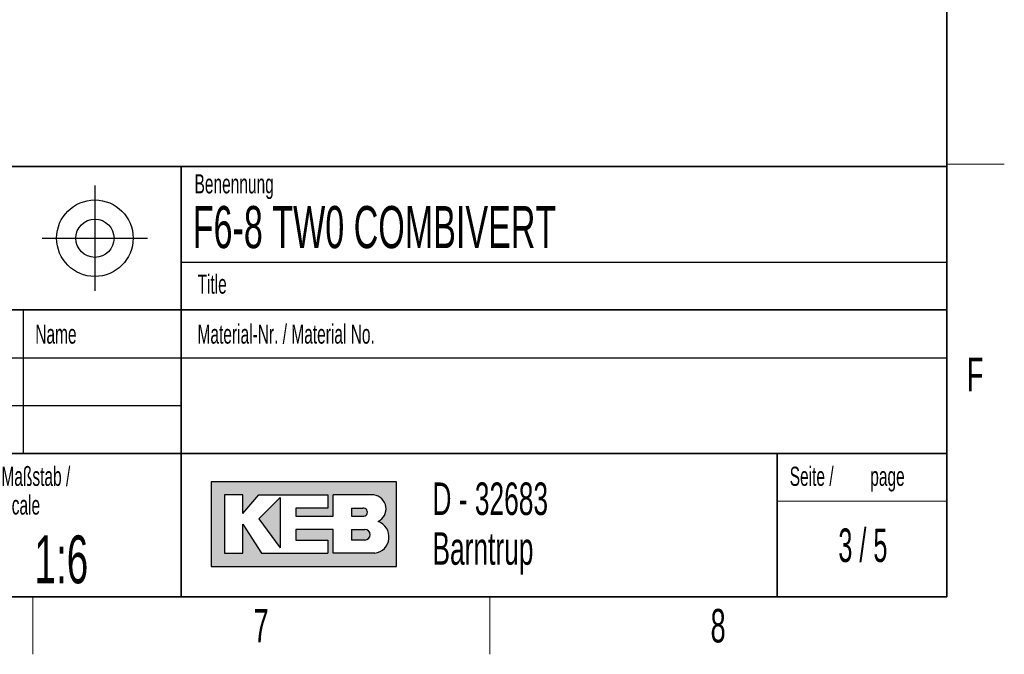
# Paper-space layout 'Blatt3' of a CAD drawing. Header units: millimetres. Extents: x 5 to 418, y 2 to 292.
# Tile 60 of 83: x 311 to 414, y 6 to 72. Entities that reach past the tile are written whole.
import ezdxf

# ---------------------------------------------------------------- set-up
doc = ezdxf.new("R2010")
doc.units = ezdxf.units.MM
doc.layers.add('SLD-0', color=7, linetype='Continuous')
doc.styles.add('SLDTEXTSTYLE0', font='TXT', dxfattribs={"width": 0.605})
doc.styles.add('SLDTEXTSTYLE1', font='TXT', dxfattribs={"width": 0.563})

psp = doc.layouts.new('Blatt3')

# ---------------------------------------------------------------- hatches: boundary and pattern name
at = {"linetype": 'Continuous'}
h = psp.add_hatch(color=7, dxfattribs=at)
h.paths.add_polyline_path([(331.1423676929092, 15.18257760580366), (350.5207896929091, 15.18257760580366), (350.5207896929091, 24.04128480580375), (331.1423676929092, 24.04128480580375)], flags=0)
edge = h.paths.add_edge_path(flags=0)
edge.add_arc((347.9991875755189, 18.26988521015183), 1.720915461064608, -81.72003226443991, 70.17096003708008, ccw=False)
edge.add_line((348.2470169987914, 16.56690822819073), (348.2293995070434, 16.56675060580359))
edge.add_line((348.2293995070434, 16.56675060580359), (343.8767592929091, 16.56675060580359))
edge.add_line((343.8767592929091, 16.56675060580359), (343.8767592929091, 19.05826200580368))
edge.add_line((343.8767592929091, 19.05826200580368), (340.0010748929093, 19.05826200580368))
edge.add_line((340.0010748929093, 19.05826200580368), (340.0010748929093, 17.95092360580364))
edge.add_line((340.0010748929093, 17.95092360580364), (343.3230900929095, 17.95092360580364))
edge.add_line((343.3230900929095, 17.95092360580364), (343.3230900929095, 16.56675060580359))
edge.add_line((343.3230900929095, 16.56675060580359), (336.4022250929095, 16.56675060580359))
edge.add_line((336.4022250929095, 16.56675060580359), (334.4643828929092, 19.61193120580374))
edge.add_line((334.4643828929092, 19.61193120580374), (334.4643828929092, 16.56675060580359))
edge.add_line((334.4643828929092, 16.56675060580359), (332.5265406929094, 16.56675060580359))
edge.add_line((332.5265406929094, 16.56675060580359), (332.5265406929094, 22.65711180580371))
edge.add_line((332.5265406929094, 22.65711180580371), (334.4643828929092, 22.65711180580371))
edge.add_line((334.4643828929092, 22.65711180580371), (334.4643828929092, 20.71926960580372))
edge.add_line((334.4643828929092, 20.71926960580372), (336.1253904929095, 22.65711180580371))
edge.add_line((336.1253904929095, 22.65711180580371), (343.3230900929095, 22.65711180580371))
edge.add_line((343.3230900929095, 22.65711180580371), (343.3230900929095, 21.27293880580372))
edge.add_line((343.3230900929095, 21.27293880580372), (340.0010748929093, 21.27293880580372))
edge.add_line((340.0010748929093, 21.27293880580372), (340.0010748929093, 20.44243500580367))
edge.add_line((340.0010748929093, 20.44243500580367), (343.8767592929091, 20.44243500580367))
edge.add_line((343.8767592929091, 20.44243500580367), (343.8767592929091, 22.65711180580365))
edge.add_line((343.8767592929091, 22.65711180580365), (348.1497422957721, 22.65711180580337))
edge.add_line((348.1497422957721, 22.65711180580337), (348.151741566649, 22.65711180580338))
edge.add_line((348.151741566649, 22.65711180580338), (348.1521661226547, 22.65713246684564))
edge.add_arc((347.9523797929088, 21.20834406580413), 1.462498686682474, -64.4589412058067, 82.1484933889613, ccw=False)
psp.add_hatch(color=7, dxfattribs=at).paths.add_polyline_path([(338.3400672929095, 17.12041980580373), (338.3400672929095, 22.38027720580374), (336.1253904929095, 20.16560040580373)], flags=0)
h = psp.add_hatch(color=7, dxfattribs=at)
edge = h.paths.add_edge_path(flags=0)
edge.add_line((345.8146014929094, 20.44243500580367), (346.974194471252, 20.44243500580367))
edge.add_arc((347.0534490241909, 20.85768690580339), 0.4227474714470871, 259.1945394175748, 460.8054605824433)
edge.add_line((346.9741944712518, 21.27293880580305), (345.8146014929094, 21.27293880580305))
edge.add_line((345.8146014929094, 21.27293880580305), (345.8146014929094, 20.44243500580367))
h = psp.add_hatch(color=7, dxfattribs=at)
edge = h.paths.add_edge_path(flags=0)
edge.add_line((345.8146014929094, 17.95092360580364), (347.1991847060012, 17.95092360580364))
edge.add_arc((347.1991847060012, 18.50459280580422), 0.5536692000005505, 270.0000000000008, 450.0000000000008)
edge.add_line((347.1991847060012, 19.05826200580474), (347.1703327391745, 19.05826200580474))
edge.add_line((347.1703327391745, 19.05826200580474), (345.8146014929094, 19.05826200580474))
edge.add_line((345.8146014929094, 19.05826200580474), (345.8146014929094, 17.95092360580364))

# ---------------------------------------------------------------- linework, layer by layer
at = {"layer": 'SLD-0', "lineweight": 35}
for p, q in [((408, 12), (408, 282.5)), ((135, 57), (408, 57)), ((328, 57.0000000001), (328, 12)), ((408, 57), (408, 12)), ((408, 42), (288, 42)), ((288, 27), (408, 27)), ((26, 12), (408, 12)), ((135, 12), (408, 12))]:
    psp.add_line(p, q, dxfattribs=at)
at = {"layer": 'SLD-0', "lineweight": 18}
for p, q in [((408, 57.25), (414, 57.25)), ((312.5, 6), (312.5, 12)), ((360.25, 6), (360.25, 12))]:
    psp.add_line(p, q, dxfattribs=at)
at = {"layer": 'SLD-0'}
for p, q in [((319, 55), (319, 44)), ((313.5, 49.5), (324.5, 49.5)), ((328, 47.0000000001), (408, 47.0000000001)), ((311.5, 42), (311.5, 27)), ((288, 37), (408, 37)), ((288, 32), (328, 32)), ((348.1497422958, 22.6571118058), (348.1517415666, 22.6571118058)), ((348.1517415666, 22.6571118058), (348.1521661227, 22.6571324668)), ((348.229399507, 16.5667506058), (348.2470169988, 16.5669082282))]:
    psp.add_line(p, q, dxfattribs=at)
at = {"layer": 'SLD-0', "color": 7, "linetype": 'Continuous', "lineweight": 35}
psp.add_line((390.2572074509, 27), (390.2572074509, 12), dxfattribs=at)
at = {"layer": 'SLD-0', "linetype": 'Continuous'}
for p, q in [((350.5207896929, 24.0412848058), (331.1423676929, 24.0412848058)), ((331.1423676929, 24.0412848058), (331.1423676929, 15.1825776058)), ((350.5207896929, 15.1825776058), (350.5207896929, 24.0412848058)), ((334.4643828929, 22.6571118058), (332.5265406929, 22.6571118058)), ((332.5265406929, 22.6571118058), (332.5265406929, 16.5667506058)), ((334.4643828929, 20.7192696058), (336.1253904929, 22.6571118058)), ((334.4643828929, 20.7192696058), (334.4643828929, 22.6571118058)), ((336.1253904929, 22.6571118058), (343.3230900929, 22.6571118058)), ((343.3230900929, 22.6571118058), (343.3230900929, 21.2729388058)), ((348.1497422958, 22.6571118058), (343.8767592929, 22.6571118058)), ((343.8767592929, 20.4424350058), (343.8767592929, 22.6571118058)), ((348.1497422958, 22.6571118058), (348.1517415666, 22.6571118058)), ((348.1517415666, 22.6571118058), (348.1521661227, 22.6571324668)), ((338.3400672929, 22.3802772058), (336.1253904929, 20.1656004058)), ((338.3400672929, 22.3802772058), (338.3400672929, 17.1204198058)), ((340.0010748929, 21.2729388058), (340.0010748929, 20.4424350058)), ((343.3230900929, 21.2729388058), (340.0010748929, 21.2729388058)), ((345.8146014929, 21.2729388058), (346.9741944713, 21.2729388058)), ((345.8146014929, 21.2729388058), (345.8146014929, 20.4424350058)), ((334.4643828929, 16.5667506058), (334.4643828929, 19.6119312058)), ((334.4643828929, 19.6119312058), (336.4022250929, 16.5667506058)), ((336.1253904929, 20.1656004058), (338.3400672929, 17.1204198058)), ((340.0010748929, 20.4424350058), (343.8767592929, 20.4424350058)), ((345.8146014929, 20.4424350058), (346.9741944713, 20.4424350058)), ((340.0010748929, 19.0582620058), (340.0010748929, 17.9509236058)), ((343.8767592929, 19.0582620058), (340.0010748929, 19.0582620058)), ((343.8767592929, 16.5667506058), (343.8767592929, 19.0582620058)), ((345.8146014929, 19.0582620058), (347.199184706, 19.0582620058)), ((345.8146014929, 19.0582620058), (345.8146014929, 17.9509236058)), ((347.1703327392, 19.0582620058), (347.199184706, 19.0582620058)), ((340.0010748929, 17.9509236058), (343.3230900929, 17.9509236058)), ((343.3230900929, 17.9509236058), (343.3230900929, 16.5667506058)), ((347.199184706, 17.9509236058), (345.8146014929, 17.9509236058)), ((332.5265406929, 16.5667506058), (334.4643828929, 16.5667506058)), ((336.4022250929, 16.5667506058), (343.3230900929, 16.5667506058)), ((348.229399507, 16.5667506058), (343.8767592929, 16.5667506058)), ((348.229399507, 16.5667506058), (348.2470169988, 16.5669082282)), ((331.1423676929, 15.1825776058), (350.5207896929, 15.1825776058))]:
    psp.add_line(p, q, dxfattribs=at)
at = {"layer": 'SLD-0', "color": 7, "linetype": 'Continuous', "lineweight": 18}
psp.add_line((390.2572074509, 22), (408, 22), dxfattribs=at)
at = {"layer": 'SLD-0'}
for radius in [3.999999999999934, 1.999999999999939]:
    psp.add_circle((319, 49.5), radius, dxfattribs=at)
at = {"layer": 'SLD-0', "linetype": 'Continuous'}
for centre, radius, start, end in [((347.9523797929, 21.2083440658), 1.462498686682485, 295.5410587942, 82.1484933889), ((347.0534490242, 20.8576869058), 0.4227474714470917, 259.1945394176, 100.8054605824), ((347.9991875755, 18.2698852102), 1.720915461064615, 278.2799677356, 70.1709600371), ((347.199184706, 18.5045928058), 0.5536692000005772, 270, 90)]:
    psp.add_arc(centre, radius, start, end, dxfattribs=at)

# ---------------------------------------------------------------- texts
at = {"layer": 'SLD-0'}
for s, insert, char_height, attachment_point, style in [('Benennung', (329.4092408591, 56.1865848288), 2, 1, 'SLDTEXTSTYLE0'), ('F6-8 TW0 COMBIVERT', (329.222041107, 52.8643539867), 4.4, 1, 'SLDTEXTSTYLE0'), ('Title', (329.7169273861, 45.7051426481), 2, 1, 'SLDTEXTSTYLE0'), ('Name', (312.770034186, 40.4793879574), 2, 1, 'SLDTEXTSTYLE0'), ('Material-Nr. / Material No.', (329.7169273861, 40.4793879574), 2, 1, 'SLDTEXTSTYLE0'), ('F', (410.9536166, 37.0010772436), 3.5, 2, 'SLDTEXTSTYLE0'), ('Maßstab /', (309.2314641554, 25.6069055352), 2, 1, 'SLDTEXTSTYLE0'), ('Seite /', (391.5827404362, 25.611128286), 2, 1, 'SLDTEXTSTYLE0'), ('page', (399.9962824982, 25.6114133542), 2, 1, 'SLDTEXTSTYLE0'), ('D - 32683', (354.2591907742, 23.9656567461), 3.4, 1, 'SLDTEXTSTYLE0'), ('Scale', (309.2314641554, 22.6069055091), 2, 1, 'SLDTEXTSTYLE0'), ('1:6', (312.6833009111, 18.426931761), 5, 1, 'SLDTEXTSTYLE0'), ('Barntrup', (354.2591907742, 18.765656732), 3.4, 1, 'SLDTEXTSTYLE0'), ('3 / 5', (399.2289160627, 19.1523676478), 3.5, 2, 'SLDTEXTSTYLE1'), ('7', (336.3527123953, 10.7429955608), 3.5, 2, 'SLDTEXTSTYLE0'), ('8', (384.1027123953, 10.7429955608), 3.5, 2, 'SLDTEXTSTYLE0')]:
    psp.add_mtext(s, dxfattribs=dict(at, insert=insert, char_height=char_height, attachment_point=attachment_point, style=style))

doc.saveas('drawing.dxf')
